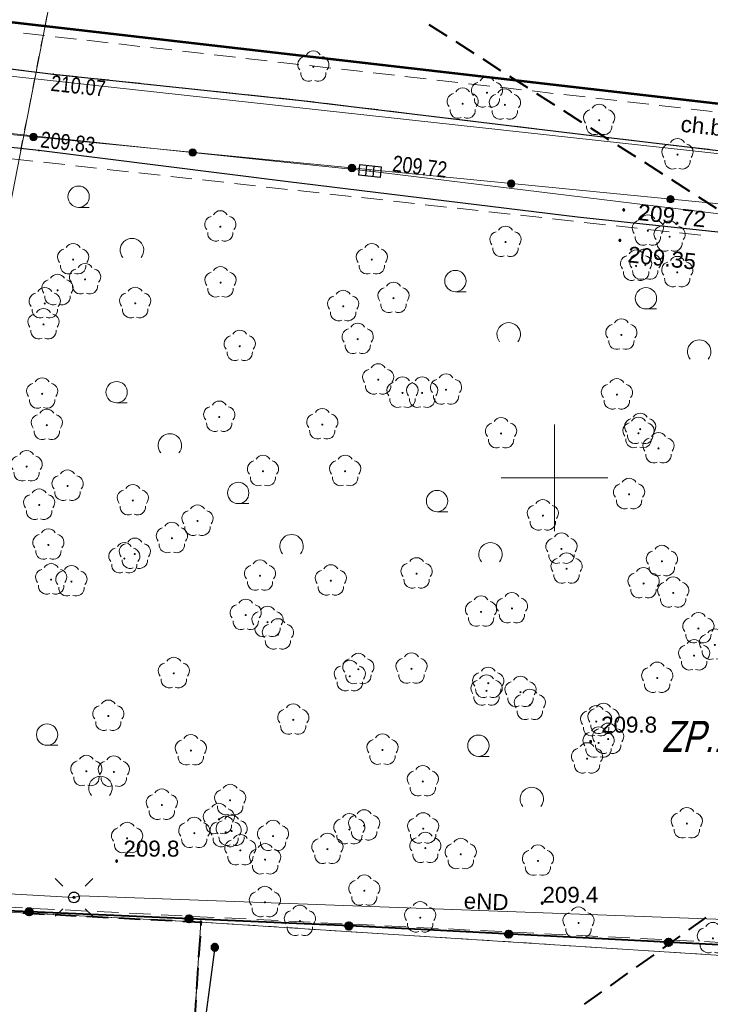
# Model space of a CAD drawing. Header units: metres. Extents: x 7419414 to 7419803, y 5549484 to 5549731.
# Tile 9 of 102: x 7419475 to 7419507, y 5549525 to 5549571. Entities that reach past the tile are written whole.
import ezdxf

# ---------------------------------------------------------------- set-up
doc = ezdxf.new("R2010")
doc.units = ezdxf.units.M
doc.header["$MEASUREMENT"] = 0
doc.layers.get('0').update_dxf_attribs({"color": 250})
for name, color, linetype, lineweight in [('EGBU', 7, 'Continuous', 53), ('EGDE', 7, 'Continuous', 13), ('EGUG', 96, 'Continuous', 13), ('KTKR01', 18, 'Continuous', 30), ('KTOK05_01', 18, 'Continuous', 30), ('LINIE ROZGRANICZAJĄCE MPZP', 212, 'Continuous', 0), ('OBOP02_01', 96, 'Continuous', 13), ('OTKC', 7, 'Continuous', 13), ('OTKC_O', 7, 'Continuous', 13), ('OTOO', 7, 'Continuous', 30), ('OTRN_O', 7, 'Continuous', 13), ('OTRS_O', 7, 'Continuous', 13), ('PTTL04', 250, 'Continuous', 0), ('PTTL05', 18, 'Continuous', 13), ('RTPW02', 250, 'Continuous', 0), ('SUEP', 1, 'Continuous', 13), ('SUEP_O', 1, 'Continuous', 13), ('SUNP', 7, 'Continuous', 13), ('SUPK_01', 250, 'Continuous', 0), ('TABELA', 8, 'Continuous', 0), ('UEEPA_512', 250, 'Continuous', 0)]:
    doc.layers.add(name, color=color, linetype=linetype, lineweight=lineweight)
doc.styles.add('Arial', font='arial.ttf')

# ---------------------------------------------------------------- blocks, each defined once
blk = doc.blocks.new('OBOP02_01_1')
at = {"layer": 'OBOP02_01', "linetype": 'Continuous', "lineweight": 13}
h = blk.add_hatch(color=96, dxfattribs=at)
edge = h.paths.add_edge_path()
edge.add_arc((0, 0), 0.005, 0, 360)
at = {"layer": 'OBOP02_01', "color": 96, "linetype": 'Continuous', "lineweight": 13}
for centre, start, end in [((-0.0357, 0.0116), 102.1471, 221.8529), ((0, 0.0375), 30.1471, 149.8529), ((0.0357, 0.0116), 318.1471, 77.8529), ((-0.022, -0.0303), 174.1472, 293.8529), ((0.022, -0.0303), 246.1471, 5.8529)]:
    blk.add_arc(centre, 0.0375, start, end, dxfattribs=at)
blk = doc.blocks.new('RTPW02')
at = {"layer": 'RTPW02', "linetype": 'Continuous', "lineweight": 13}
h = blk.add_hatch(color=250, dxfattribs=at)
edge = h.paths.add_edge_path()
edge.add_arc((0, 0), 0.0045, 0, 360)
blk = doc.blocks.new('PTTL04_01')
at = {"layer": 'PTTL04', "color": 250, "linetype": 'Continuous', "lineweight": 13}
blk.add_line((-0.125, 0.075), (-0.075, 0.075), dxfattribs=at)
blk.add_arc((0.125, -0.125), 0.055, 320.4788, 219.5212, dxfattribs=at)
at = {"color": 250, "linetype": 'Continuous', "lineweight": 13}
blk.add_wipeout([(-0.075, 0.125), (-0.0751, 0.1281), (-0.0754, 0.1313), (-0.0759, 0.1344), (-0.0766, 0.1374), (-0.0774, 0.1405), (-0.0785, 0.1434), (-0.0798, 0.1463), (-0.0812, 0.1491), (-0.0828, 0.1518), (-0.0845, 0.1544), (-0.0865, 0.1569), (-0.0886, 0.1592), (-0.0908, 0.1614), (-0.0931, 0.1635), (-0.0956, 0.1655), (-0.0982, 0.1672), (-0.1009, 0.1688), (-0.1037, 0.1702), (-0.1066, 0.1715), (-0.1095, 0.1726), (-0.1126, 0.1734), (-0.1156, 0.1741), (-0.1187, 0.1746), (-0.1219, 0.1749), (-0.125, 0.175), (-0.1281, 0.1749), (-0.1313, 0.1746), (-0.1344, 0.1741), (-0.1374, 0.1734), (-0.1405, 0.1726), (-0.1434, 0.1715), (-0.1463, 0.1702), (-0.1491, 0.1688), (-0.1518, 0.1672), (-0.1544, 0.1655), (-0.1569, 0.1635), (-0.1592, 0.1614), (-0.1614, 0.1592), (-0.1635, 0.1569), (-0.1655, 0.1544), (-0.1672, 0.1518), (-0.1688, 0.1491), (-0.1702, 0.1463), (-0.1715, 0.1434), (-0.1726, 0.1405), (-0.1734, 0.1374), (-0.1741, 0.1344), (-0.1746, 0.1313), (-0.1749, 0.1281), (-0.175, 0.125), (-0.1749, 0.1219), (-0.1746, 0.1187), (-0.1741, 0.1156), (-0.1734, 0.1126), (-0.1726, 0.1095), (-0.1715, 0.1066), (-0.1702, 0.1037), (-0.1688, 0.1009), (-0.1672, 0.0982), (-0.1655, 0.0956), (-0.1635, 0.0931), (-0.1614, 0.0908), (-0.1592, 0.0886), (-0.1569, 0.0865), (-0.1544, 0.0845), (-0.1518, 0.0828), (-0.1491, 0.0812), (-0.1463, 0.0798), (-0.1434, 0.0785), (-0.1405, 0.0774), (-0.1374, 0.0766), (-0.1344, 0.0759), (-0.1313, 0.0754), (-0.1281, 0.0751), (-0.125, 0.075), (-0.1219, 0.0751), (-0.1187, 0.0754), (-0.1156, 0.0759), (-0.1126, 0.0766), (-0.1095, 0.0774), (-0.1066, 0.0785), (-0.1037, 0.0798), (-0.1009, 0.0812), (-0.0982, 0.0828), (-0.0956, 0.0845), (-0.0931, 0.0865), (-0.0908, 0.0886), (-0.0886, 0.0908), (-0.0865, 0.0931), (-0.0845, 0.0956), (-0.0828, 0.0982), (-0.0812, 0.1009), (-0.0798, 0.1037), (-0.0785, 0.1066), (-0.0774, 0.1095), (-0.0766, 0.1126), (-0.0759, 0.1156), (-0.0754, 0.1187)], dxfattribs=at).dxf.layer = 'PTTL04'
at = {"layer": 'PTTL04', "color": 250, "linetype": 'Continuous', "lineweight": 13}
blk.add_circle((-0.125, 0.125), 0.05, dxfattribs=at)
blk = doc.blocks.new('RTPW02_1')
at = {"layer": 'RTPW02', "linetype": 'Continuous', "lineweight": 13}
h = blk.add_hatch(color=250, dxfattribs=at)
edge = h.paths.add_edge_path()
edge.add_arc((0, 0), 0.0045, 0, 360)

msp = doc.modelspace()

# ---------------------------------------------------------------- hatches: boundary and pattern name
at = {"linetype": 'Continuous'}
for points in [[(7419503.25, 5549562.515), (7419503.238, 5549562.517), (7419503.228, 5549562.521), (7419503.218, 5549562.528), (7419503.211, 5549562.537), (7419503.207, 5549562.548), (7419503.205, 5549562.56), (7419503.207, 5549562.572), (7419503.211, 5549562.582), (7419503.218, 5549562.592), (7419503.228, 5549562.599), (7419503.238, 5549562.603), (7419503.25, 5549562.605), (7419503.262, 5549562.603), (7419503.272, 5549562.599), (7419503.282, 5549562.592), (7419503.289, 5549562.582), (7419503.293, 5549562.572), (7419503.295, 5549562.56), (7419503.293, 5549562.548), (7419503.289, 5549562.537), (7419503.282, 5549562.528), (7419503.272, 5549562.521), (7419503.262, 5549562.517)], [(7419503.07, 5549561.085), (7419503.058, 5549561.087), (7419503.048, 5549561.091), (7419503.038, 5549561.098), (7419503.031, 5549561.107), (7419503.027, 5549561.118), (7419503.025, 5549561.13), (7419503.027, 5549561.142), (7419503.031, 5549561.152), (7419503.038, 5549561.162), (7419503.048, 5549561.169), (7419503.058, 5549561.173), (7419503.07, 5549561.175), (7419503.082, 5549561.173), (7419503.093, 5549561.169), (7419503.102, 5549561.162), (7419503.109, 5549561.152), (7419503.113, 5549561.142), (7419503.115, 5549561.13), (7419503.113, 5549561.118), (7419503.109, 5549561.107), (7419503.102, 5549561.098), (7419503.093, 5549561.091), (7419503.082, 5549561.087)], [(7419501.7, 5549537.595), (7419501.688, 5549537.597), (7419501.678, 5549537.601), (7419501.668, 5549537.608), (7419501.661, 5549537.618), (7419501.657, 5549537.628), (7419501.655, 5549537.64), (7419501.657, 5549537.652), (7419501.661, 5549537.663), (7419501.668, 5549537.672), (7419501.678, 5549537.679), (7419501.688, 5549537.683), (7419501.7, 5549537.685), (7419501.712, 5549537.683), (7419501.723, 5549537.679), (7419501.732, 5549537.672), (7419501.739, 5549537.663), (7419501.743, 5549537.652), (7419501.745, 5549537.64), (7419501.743, 5549537.628), (7419501.739, 5549537.618), (7419501.732, 5549537.608), (7419501.723, 5549537.601), (7419501.712, 5549537.597)], [(7419479.48, 5549531.995), (7419479.468, 5549531.997), (7419479.458, 5549532.001), (7419479.448, 5549532.008), (7419479.441, 5549532.018), (7419479.437, 5549532.028), (7419479.435, 5549532.04), (7419479.437, 5549532.052), (7419479.441, 5549532.062), (7419479.448, 5549532.072), (7419479.458, 5549532.079), (7419479.468, 5549532.083), (7419479.48, 5549532.085), (7419479.492, 5549532.083), (7419479.503, 5549532.079), (7419479.512, 5549532.072), (7419479.519, 5549532.062), (7419479.523, 5549532.052), (7419479.525, 5549532.04), (7419479.523, 5549532.028), (7419479.519, 5549532.018), (7419479.512, 5549532.008), (7419479.503, 5549532.001), (7419479.492, 5549531.997)], [(7419477.482, 5549530.295), (7419477.47, 5549530.296), (7419477.46, 5549530.3), (7419477.45, 5549530.306), (7419477.443, 5549530.314), (7419477.438, 5549530.324), (7419477.435, 5549530.334), (7419477.435, 5549530.346), (7419477.439, 5549530.358), (7419477.445, 5549530.369), (7419477.456, 5549530.378), (7419477.467, 5549530.383), (7419477.479, 5549530.385), (7419477.492, 5549530.383), (7419477.501, 5549530.38), (7419477.51, 5549530.373), (7419477.518, 5549530.364), (7419477.523, 5549530.353), (7419477.525, 5549530.341), (7419477.524, 5549530.332), (7419477.521, 5549530.321), (7419477.513, 5549530.31), (7419477.505, 5549530.302), (7419477.494, 5549530.297)], [(7419499.43, 5549530.025), (7419499.418, 5549530.027), (7419499.408, 5549530.031), (7419499.398, 5549530.038), (7419499.391, 5549530.048), (7419499.387, 5549530.058), (7419499.385, 5549530.07), (7419499.387, 5549530.082), (7419499.391, 5549530.093), (7419499.398, 5549530.102), (7419499.408, 5549530.109), (7419499.418, 5549530.113), (7419499.43, 5549530.115), (7419499.442, 5549530.113), (7419499.453, 5549530.109), (7419499.462, 5549530.102), (7419499.469, 5549530.093), (7419499.473, 5549530.082), (7419499.475, 5549530.07), (7419499.473, 5549530.058), (7419499.469, 5549530.048), (7419499.462, 5549530.038), (7419499.453, 5549530.031), (7419499.442, 5549530.027)], [(7419483.43, 5549529.135), (7419483.416, 5549529.137), (7419483.404, 5549529.144), (7419483.394, 5549529.154), (7419483.387, 5549529.166), (7419483.385, 5549529.18), (7419483.387, 5549529.194), (7419483.394, 5549529.206), (7419483.404, 5549529.216), (7419483.416, 5549529.223), (7419483.43, 5549529.225), (7419483.444, 5549529.223), (7419483.456, 5549529.216), (7419483.466, 5549529.206), (7419483.473, 5549529.194), (7419483.475, 5549529.18), (7419483.473, 5549529.166), (7419483.466, 5549529.154), (7419483.456, 5549529.144), (7419483.444, 5549529.137)], [(7419484.103, 5549527.826), (7419484.057, 5549527.827), (7419484.013, 5549527.838), (7419483.973, 5549527.861), (7419483.941, 5549527.894), (7419483.918, 5549527.933), (7419483.906, 5549527.977), (7419483.907, 5549528.023), (7419483.918, 5549528.067), (7419483.941, 5549528.107), (7419483.974, 5549528.139), (7419484.013, 5549528.162), (7419484.057, 5549528.174), (7419484.103, 5549528.173), (7419484.147, 5549528.162), (7419484.187, 5549528.139), (7419484.219, 5549528.106), (7419484.242, 5549528.067), (7419484.254, 5549528.023), (7419484.253, 5549527.977), (7419484.242, 5549527.933), (7419484.219, 5549527.893), (7419484.186, 5549527.861), (7419484.147, 5549527.838)]]:
    msp.add_hatch(color=0, dxfattribs=at).paths.add_polyline_path(points)
at = {"layer": 'KTOK05_01', "linetype": 'Continuous', "lineweight": 40}
h = msp.add_hatch(color=250, dxfattribs=at)
edge = h.paths.add_edge_path()
edge.add_arc((7419475.379, 5549529.667), 0.17, 0, 360)
h = msp.add_hatch(color=250, dxfattribs=at)
edge = h.paths.add_edge_path()
edge.add_arc((7419482.872, 5549529.335), 0.17, 0, 360)
h = msp.add_hatch(color=250, dxfattribs=at)
edge = h.paths.add_edge_path()
edge.add_arc((7419490.364, 5549529.002), 0.17, 0, 360)
h = msp.add_hatch(color=250, dxfattribs=at)
edge = h.paths.add_edge_path()
edge.add_arc((7419497.855, 5549528.617), 0.17, 0, 360)
h = msp.add_hatch(color=250, dxfattribs=at)
edge = h.paths.add_edge_path()
edge.add_arc((7419505.345, 5549528.232), 0.17, 0, 360)
at = {"layer": 'LINIE ROZGRANICZAJĄCE MPZP', "linetype": 'Continuous', "lineweight": 0}
h = msp.add_hatch(color=30, dxfattribs=at)
edge = h.paths.add_edge_path()
edge.add_arc((7419475.582, 5549565.978), 0.17, 0, 360)
h = msp.add_hatch(color=30, dxfattribs=at)
edge = h.paths.add_edge_path()
edge.add_arc((7419483.047, 5549565.248), 0.17, 0, 360)
h = msp.add_hatch(color=30, dxfattribs=at)
edge = h.paths.add_edge_path()
edge.add_arc((7419490.511, 5549564.518), 0.17, 0, 360)
h = msp.add_hatch(color=30, dxfattribs=at)
edge = h.paths.add_edge_path()
edge.add_arc((7419497.975, 5549563.788), 0.17, 0, 360)
h = msp.add_hatch(color=30, dxfattribs=at)
edge = h.paths.add_edge_path()
edge.add_arc((7419505.44, 5549563.058), 0.17, 0, 360)

# ---------------------------------------------------------------- linework, layer by layer
at = {"color": 150, "linetype": 'Continuous', "lineweight": 40}
for p, q in [((7419494.11, 5549571.252), (7419494.953, 5549570.713)), ((7419495.374, 5549570.443), (7419496.217, 5549569.905)), ((7419496.638, 5549569.635), (7419497.48, 5549569.097)), ((7419497.902, 5549568.827), (7419498.744, 5549568.289)), ((7419499.165, 5549568.019), (7419500.008, 5549567.48)), ((7419500.429, 5549567.211), (7419501.272, 5549566.672)), ((7419501.693, 5549566.403), (7419502.535, 5549565.864)), ((7419502.956, 5549565.595), (7419503.799, 5549565.056)), ((7419504.22, 5549564.787), (7419505.063, 5549564.248)), ((7419505.484, 5549563.979), (7419506.326, 5549563.44)), ((7419506.748, 5549563.171), (7419507.59, 5549562.632))]:
    msp.add_line(p, q, dxfattribs=at)
at = {"color": 0, "linetype": 'Continuous'}
for p, q in [((7419491.161, 5549564.149), (7419491.211, 5549564.646)), ((7419491.509, 5549564.114), (7419491.559, 5549564.611)), ((7419476.596, 5549531.224), (7419476.95, 5549530.87)), ((7419478.364, 5549531.224), (7419478.01, 5549530.87)), ((7419476.596, 5549529.456), (7419476.95, 5549529.81)), ((7419478.364, 5549529.456), (7419478.01, 5549529.81))]:
    msp.add_line(p, q, dxfattribs=at)
at = {"color": 0, "linetype": 'Continuous', "flags": 128}
for points in [[(7419491.833, 5549564.081), (7419490.838, 5549564.181), (7419490.887, 5549564.679), (7419491.882, 5549564.579), (7419491.833, 5549564.081)], [(7419503.205, 5549562.56), (7419503.207, 5549562.548), (7419503.211, 5549562.537), (7419503.218, 5549562.528), (7419503.228, 5549562.521), (7419503.238, 5549562.517), (7419503.25, 5549562.515), (7419503.262, 5549562.517), (7419503.272, 5549562.521), (7419503.282, 5549562.528), (7419503.289, 5549562.537), (7419503.293, 5549562.548), (7419503.295, 5549562.56), (7419503.293, 5549562.572), (7419503.289, 5549562.582), (7419503.282, 5549562.592), (7419503.272, 5549562.599), (7419503.262, 5549562.603), (7419503.25, 5549562.605), (7419503.238, 5549562.603), (7419503.228, 5549562.599), (7419503.218, 5549562.592), (7419503.211, 5549562.582), (7419503.207, 5549562.572), (7419503.205, 5549562.56)], [(7419503.025, 5549561.13), (7419503.027, 5549561.118), (7419503.031, 5549561.107), (7419503.038, 5549561.098), (7419503.048, 5549561.091), (7419503.058, 5549561.087), (7419503.07, 5549561.085), (7419503.082, 5549561.087), (7419503.093, 5549561.091), (7419503.102, 5549561.098), (7419503.109, 5549561.107), (7419503.113, 5549561.118), (7419503.115, 5549561.13), (7419503.113, 5549561.142), (7419503.109, 5549561.152), (7419503.102, 5549561.162), (7419503.093, 5549561.169), (7419503.082, 5549561.173), (7419503.07, 5549561.175), (7419503.058, 5549561.173), (7419503.048, 5549561.169), (7419503.038, 5549561.162), (7419503.031, 5549561.152), (7419503.027, 5549561.142), (7419503.025, 5549561.13)], [(7419501.655, 5549537.64), (7419501.657, 5549537.628), (7419501.661, 5549537.618), (7419501.668, 5549537.608), (7419501.678, 5549537.601), (7419501.688, 5549537.597), (7419501.7, 5549537.595), (7419501.712, 5549537.597), (7419501.723, 5549537.601), (7419501.732, 5549537.608), (7419501.739, 5549537.618), (7419501.743, 5549537.628), (7419501.745, 5549537.64), (7419501.743, 5549537.652), (7419501.739, 5549537.663), (7419501.732, 5549537.672), (7419501.723, 5549537.679), (7419501.712, 5549537.683), (7419501.7, 5549537.685), (7419501.688, 5549537.683), (7419501.678, 5549537.679), (7419501.668, 5549537.672), (7419501.661, 5549537.663), (7419501.657, 5549537.652), (7419501.655, 5549537.64)], [(7419479.435, 5549532.04), (7419479.437, 5549532.028), (7419479.441, 5549532.018), (7419479.448, 5549532.008), (7419479.458, 5549532.001), (7419479.468, 5549531.997), (7419479.48, 5549531.995), (7419479.492, 5549531.997), (7419479.503, 5549532.001), (7419479.512, 5549532.008), (7419479.519, 5549532.018), (7419479.523, 5549532.028), (7419479.525, 5549532.04), (7419479.523, 5549532.052), (7419479.519, 5549532.062), (7419479.512, 5549532.072), (7419479.503, 5549532.079), (7419479.492, 5549532.083), (7419479.48, 5549532.085), (7419479.468, 5549532.083), (7419479.458, 5549532.079), (7419479.448, 5549532.072), (7419479.441, 5549532.062), (7419479.437, 5549532.052), (7419479.435, 5549532.04)], [(7419477.48, 5549530.59), (7419477.545, 5549530.581), (7419477.605, 5549530.557), (7419477.657, 5549530.517), (7419477.697, 5549530.465), (7419477.721, 5549530.405), (7419477.73, 5549530.34), (7419477.721, 5549530.275), (7419477.697, 5549530.215), (7419477.657, 5549530.163), (7419477.605, 5549530.123), (7419477.545, 5549530.099), (7419477.48, 5549530.09), (7419477.415, 5549530.099), (7419477.355, 5549530.123), (7419477.303, 5549530.163), (7419477.263, 5549530.215), (7419477.239, 5549530.275), (7419477.23, 5549530.34), (7419477.239, 5549530.405), (7419477.263, 5549530.465), (7419477.303, 5549530.517), (7419477.355, 5549530.557), (7419477.415, 5549530.581), (7419477.48, 5549530.59)], [(7419477.479, 5549530.385), (7419477.492, 5549530.383), (7419477.501, 5549530.38), (7419477.51, 5549530.373), (7419477.518, 5549530.364), (7419477.523, 5549530.353), (7419477.525, 5549530.341), (7419477.524, 5549530.332), (7419477.521, 5549530.321), (7419477.513, 5549530.31), (7419477.505, 5549530.302), (7419477.494, 5549530.297), (7419477.482, 5549530.295), (7419477.47, 5549530.296), (7419477.46, 5549530.3), (7419477.45, 5549530.306), (7419477.443, 5549530.314), (7419477.438, 5549530.324), (7419477.435, 5549530.334), (7419477.435, 5549530.346), (7419477.439, 5549530.358), (7419477.445, 5549530.369), (7419477.456, 5549530.378), (7419477.467, 5549530.383), (7419477.479, 5549530.385)], [(7419499.385, 5549530.07), (7419499.387, 5549530.058), (7419499.391, 5549530.048), (7419499.398, 5549530.038), (7419499.408, 5549530.031), (7419499.418, 5549530.027), (7419499.43, 5549530.025), (7419499.442, 5549530.027), (7419499.453, 5549530.031), (7419499.462, 5549530.038), (7419499.469, 5549530.048), (7419499.473, 5549530.058), (7419499.475, 5549530.07), (7419499.473, 5549530.082), (7419499.469, 5549530.093), (7419499.462, 5549530.102), (7419499.453, 5549530.109), (7419499.442, 5549530.113), (7419499.43, 5549530.115), (7419499.418, 5549530.113), (7419499.408, 5549530.109), (7419499.398, 5549530.102), (7419499.391, 5549530.093), (7419499.387, 5549530.082), (7419499.385, 5549530.07)], [(7419483.43, 5549529.135), (7419483.444, 5549529.137), (7419483.456, 5549529.144), (7419483.466, 5549529.154), (7419483.473, 5549529.166), (7419483.475, 5549529.18), (7419483.473, 5549529.194), (7419483.466, 5549529.206), (7419483.456, 5549529.216), (7419483.444, 5549529.223), (7419483.43, 5549529.225), (7419483.416, 5549529.223), (7419483.404, 5549529.216), (7419483.394, 5549529.206), (7419483.387, 5549529.194), (7419483.385, 5549529.18), (7419483.387, 5549529.166), (7419483.394, 5549529.154), (7419483.404, 5549529.144), (7419483.416, 5549529.137), (7419483.43, 5549529.135)], [(7419484.103, 5549528.173), (7419484.057, 5549528.174), (7419484.013, 5549528.162), (7419483.974, 5549528.139), (7419483.941, 5549528.107), (7419483.918, 5549528.067), (7419483.907, 5549528.023), (7419483.906, 5549527.977), (7419483.918, 5549527.933), (7419483.941, 5549527.894), (7419483.973, 5549527.861), (7419484.013, 5549527.838), (7419484.057, 5549527.827), (7419484.103, 5549527.826), (7419484.147, 5549527.838), (7419484.186, 5549527.861), (7419484.219, 5549527.893), (7419484.242, 5549527.933), (7419484.253, 5549527.977), (7419484.254, 5549528.023), (7419484.242, 5549528.067), (7419484.219, 5549528.106), (7419484.187, 5549528.139), (7419484.147, 5549528.162), (7419484.103, 5549528.173)]]:
    msp.add_lwpolyline(points, close=True, dxfattribs=at)
at = {"layer": 'EGBU', "color": 250, "linetype": 'Continuous', "lineweight": 53, "flags": 128}
msp.add_lwpolyline([(7419468.83, 5549590.44), (7419466.71, 5549572.26), (7419552.96, 5549562.33), (7419554.97, 5549580.65), (7419468.83, 5549590.44)], close=True, dxfattribs=at)
at = {"layer": 'EGDE', "color": 250, "linetype": 'Continuous', "lineweight": 0, "flags": 128}
for points in [[(7419562.5, 5549640.55), (7419487.71, 5549630.61), (7419468.08, 5549529.97), (7419483.43, 5549529.18), (7419523.94, 5549526.59), (7419538.19, 5549526.4), (7419548.95, 5549525.8), (7419562.5, 5549640.55)], [(7419487.71, 5549630.61), (7419482.9, 5549629.97), (7419478.25, 5549627.12), (7419461.94, 5549530.29), (7419468.08, 5549529.97), (7419487.71, 5549630.61)]]:
    msp.add_lwpolyline(points, close=True, dxfattribs=at)
for points in [[(7419481.483, 5549499.28), (7419483.43, 5549529.18), (7419468.08, 5549529.97), (7419466.69, 5549505.4), (7419466.594, 5549500.049)], [(7419519.977, 5549497.29), (7419523.94, 5549526.59), (7419483.43, 5549529.18), (7419481.483, 5549499.28)]]:
    msp.add_lwpolyline(points, dxfattribs=at)
at = {"layer": 'EGUG', "color": 96, "linetype": 'Continuous', "lineweight": 13}
for p, q in [((7419476.124, 5549571.211), (7419476.22, 5549571.702)), ((7419476.22, 5549571.702), (7419476.124, 5549571.211)), ((7419475.933, 5549570.23), (7419476.028, 5549570.72)), ((7419476.028, 5549570.72), (7419475.933, 5549570.23)), ((7419475.741, 5549569.248), (7419475.837, 5549569.739)), ((7419475.837, 5549569.739), (7419475.741, 5549569.248)), ((7419475.55, 5549568.267), (7419475.646, 5549568.757)), ((7419475.646, 5549568.757), (7419475.55, 5549568.267)), ((7419475.358, 5549567.285), (7419475.454, 5549567.776)), ((7419475.454, 5549567.776), (7419475.358, 5549567.285)), ((7419475.167, 5549566.304), (7419475.263, 5549566.794)), ((7419475.263, 5549566.794), (7419475.167, 5549566.304)), ((7419474.975, 5549565.322), (7419475.071, 5549565.813)), ((7419475.071, 5549565.813), (7419474.975, 5549565.322)), ((7419475.006, 5549529.614), (7419475.505, 5549529.588)), ((7419475.505, 5549529.588), (7419475.006, 5549529.614)), ((7419476.005, 5549529.562), (7419476.504, 5549529.536)), ((7419476.504, 5549529.536), (7419476.005, 5549529.562)), ((7419477.003, 5549529.511), (7419477.503, 5549529.485)), ((7419477.503, 5549529.485), (7419477.003, 5549529.511)), ((7419478.002, 5549529.459), (7419478.501, 5549529.434)), ((7419478.501, 5549529.434), (7419478.002, 5549529.459)), ((7419479.001, 5549529.408), (7419479.5, 5549529.382)), ((7419479.5, 5549529.382), (7419479.001, 5549529.408)), ((7419479.999, 5549529.357), (7419480.499, 5549529.331)), ((7419480.499, 5549529.331), (7419479.999, 5549529.357)), ((7419480.998, 5549529.305), (7419481.497, 5549529.279)), ((7419481.497, 5549529.279), (7419480.998, 5549529.305)), ((7419481.997, 5549529.254), (7419482.496, 5549529.228)), ((7419482.496, 5549529.228), (7419481.997, 5549529.254)), ((7419482.995, 5549529.202), (7419483.43, 5549529.18)), ((7419483.43, 5549529.18), (7419482.995, 5549529.202)), ((7419483.43, 5549529.18), (7419483.382, 5549528.45)), ((7419483.382, 5549528.45), (7419483.43, 5549529.18)), ((7419483.43, 5549529.18), (7419483.975, 5549529.145)), ((7419483.975, 5549529.145), (7419483.43, 5549529.18)), ((7419484.474, 5549529.113), (7419484.973, 5549529.081)), ((7419484.973, 5549529.081), (7419484.474, 5549529.113)), ((7419485.472, 5549529.049), (7419485.971, 5549529.018)), ((7419485.971, 5549529.018), (7419485.472, 5549529.049)), ((7419486.47, 5549528.986), (7419486.969, 5549528.954)), ((7419486.969, 5549528.954), (7419486.47, 5549528.986)), ((7419487.468, 5549528.922), (7419487.967, 5549528.89)), ((7419487.967, 5549528.89), (7419487.468, 5549528.922)), ((7419488.466, 5549528.858), (7419488.965, 5549528.826)), ((7419488.965, 5549528.826), (7419488.466, 5549528.858)), ((7419489.464, 5549528.794), (7419489.963, 5549528.762)), ((7419489.963, 5549528.762), (7419489.464, 5549528.794)), ((7419490.462, 5549528.73), (7419490.961, 5549528.699)), ((7419490.961, 5549528.699), (7419490.462, 5549528.73)), ((7419491.46, 5549528.667), (7419491.959, 5549528.635)), ((7419491.959, 5549528.635), (7419491.46, 5549528.667)), ((7419492.458, 5549528.603), (7419492.957, 5549528.571)), ((7419492.957, 5549528.571), (7419492.458, 5549528.603)), ((7419493.456, 5549528.539), (7419493.955, 5549528.507)), ((7419493.955, 5549528.507), (7419493.456, 5549528.539)), ((7419494.454, 5549528.475), (7419494.953, 5549528.443)), ((7419494.953, 5549528.443), (7419494.454, 5549528.475)), ((7419495.452, 5549528.411), (7419495.951, 5549528.379)), ((7419495.951, 5549528.379), (7419495.452, 5549528.411)), ((7419496.45, 5549528.348), (7419496.949, 5549528.316)), ((7419496.949, 5549528.316), (7419496.45, 5549528.348)), ((7419497.448, 5549528.284), (7419497.947, 5549528.252)), ((7419497.947, 5549528.252), (7419497.448, 5549528.284)), ((7419498.446, 5549528.22), (7419498.945, 5549528.188)), ((7419498.945, 5549528.188), (7419498.446, 5549528.22)), ((7419499.444, 5549528.156), (7419499.943, 5549528.124)), ((7419499.943, 5549528.124), (7419499.444, 5549528.156)), ((7419483.35, 5549527.951), (7419483.317, 5549527.452)), ((7419483.317, 5549527.452), (7419483.35, 5549527.951)), ((7419500.442, 5549528.092), (7419500.941, 5549528.06)), ((7419500.941, 5549528.06), (7419500.442, 5549528.092)), ((7419501.44, 5549528.029), (7419501.939, 5549527.997)), ((7419501.939, 5549527.997), (7419501.44, 5549528.029)), ((7419502.438, 5549527.965), (7419502.937, 5549527.933)), ((7419502.937, 5549527.933), (7419502.438, 5549527.965)), ((7419503.436, 5549527.901), (7419503.934, 5549527.869)), ((7419503.934, 5549527.869), (7419503.436, 5549527.901)), ((7419504.433, 5549527.837), (7419504.932, 5549527.805)), ((7419504.932, 5549527.805), (7419504.433, 5549527.837)), ((7419505.431, 5549527.773), (7419505.93, 5549527.741)), ((7419505.93, 5549527.741), (7419505.431, 5549527.773)), ((7419506.429, 5549527.71), (7419506.928, 5549527.678)), ((7419506.928, 5549527.678), (7419506.429, 5549527.71)), ((7419483.285, 5549526.953), (7419483.252, 5549526.454)), ((7419483.252, 5549526.454), (7419483.285, 5549526.953)), ((7419483.22, 5549525.955), (7419483.187, 5549525.456)), ((7419483.187, 5549525.456), (7419483.22, 5549525.955))]:
    msp.add_line(p, q, dxfattribs=at)
at = {"layer": 'KTKR01', "color": 250, "linetype": 'Continuous', "lineweight": 30, "flags": 128}
msp.add_lwpolyline([(7419469.8, 5549569.74), (7419476.51, 5549568.92), (7419488.14, 5549567.69), (7419501.76, 5549566.04), (7419514.66, 5549564.52), (7419534.43, 5549562.26), (7419545.6, 5549561.05), (7419552.41, 5549560.29), (7419554.45, 5549561.23), (7419555, 5549562.41), (7419555.54, 5549566.09), (7419557.1, 5549580.46), (7419556.31, 5549582.24), (7419554.92, 5549583.34), (7419552.95, 5549583.97), (7419551.07, 5549584.17), (7419548.99, 5549583.57), (7419547.91, 5549582)], dxfattribs=at)
at = {"layer": 'KTOK05_01', "color": 250, "linetype": 'Continuous', "lineweight": 40, "flags": 128}
msp.add_lwpolyline([(7419524.07, 5549527.27), (7419490.41, 5549529), (7419469.69, 5549529.92), (7419467.87, 5549514.97)], dxfattribs=at)
at = {"layer": 'KTOK05_01', "color": 250, "linetype": 'Continuous', "lineweight": 40}
for centre, radius in [((7419475.379, 5549529.667), 0.175), ((7419475.379, 5549529.667), 0.17), ((7419482.872, 5549529.335), 0.175), ((7419482.872, 5549529.335), 0.17), ((7419490.364, 5549529.002), 0.175), ((7419490.364, 5549529.002), 0.17), ((7419497.855, 5549528.617), 0.175), ((7419497.855, 5549528.617), 0.17), ((7419505.345, 5549528.232), 0.175), ((7419505.345, 5549528.232), 0.17)]:
    msp.add_circle(centre, radius, dxfattribs=at)
at = {"layer": 'LINIE ROZGRANICZAJĄCE MPZP', "color": 212, "linetype": 'Continuous', "lineweight": 40}
for p, q in [((7419475.094, 5549529.611), (7419476.092, 5549529.559)), ((7419476.592, 5549529.533), (7419477.59, 5549529.482)), ((7419478.09, 5549529.456), (7419479.088, 5549529.404)), ((7419479.588, 5549529.378), (7419480.586, 5549529.327)), ((7419481.086, 5549529.301), (7419482.084, 5549529.25)), ((7419483.388, 5549528.529), (7419483.323, 5549527.531)), ((7419483.29, 5549527.032), (7419483.225, 5549526.034)), ((7419483.193, 5549525.535), (7419483.128, 5549524.537))]:
    msp.add_line(p, q, dxfattribs=at)
at = {"layer": 'LINIE ROZGRANICZAJĄCE MPZP', "color": 1, "linetype": 'Continuous', "lineweight": 40}
for p, q in [((7419506.299, 5549528.813), (7419507.113, 5549529.393)), ((7419505.078, 5549527.942), (7419505.892, 5549528.522)), ((7419503.856, 5549527.071), (7419504.671, 5549527.652)), ((7419502.635, 5549526.201), (7419503.449, 5549526.781)), ((7419501.413, 5549525.33), (7419502.228, 5549525.91))]:
    msp.add_line(p, q, dxfattribs=at)
at = {"layer": 'LINIE ROZGRANICZAJĄCE MPZP', "color": 212, "linetype": 'Continuous', "lineweight": 40, "flags": 128}
msp.add_lwpolyline([(7419482.584, 5549529.224), (7419483.43, 5549529.18), (7419483.42, 5549529.028)], dxfattribs=at)
at = {"layer": 'LINIE ROZGRANICZAJĄCE MPZP', "color": 30, "linetype": 'Continuous', "lineweight": 0}
for centre, radius in [((7419475.582, 5549565.978), 0.175), ((7419475.582, 5549565.978), 0.17), ((7419483.047, 5549565.248), 0.175), ((7419483.047, 5549565.248), 0.17), ((7419490.511, 5549564.518), 0.175), ((7419490.511, 5549564.518), 0.17), ((7419497.975, 5549563.788), 0.175), ((7419497.975, 5549563.788), 0.17), ((7419505.44, 5549563.058), 0.175), ((7419505.44, 5549563.058), 0.17)]:
    msp.add_circle(centre, radius, dxfattribs=at)
at = {"layer": 'OTKC', "color": 250, "linetype": 'Continuous', "lineweight": 13}
for p, q in [((7419475.109, 5549570.844), (7419476.103, 5549570.731)), ((7419476.599, 5549570.674), (7419477.593, 5549570.561)), ((7419478.09, 5549570.505), (7419479.083, 5549570.392)), ((7419479.58, 5549570.335), (7419480.574, 5549570.222)), ((7419481.071, 5549570.166), (7419482.064, 5549570.053)), ((7419482.561, 5549569.997), (7419483.555, 5549569.884)), ((7419484.051, 5549569.827), (7419485.045, 5549569.714)), ((7419475.14, 5549569.087), (7419474.148, 5549569.209)), ((7419485.542, 5549569.658), (7419486.535, 5549569.545)), ((7419487.032, 5549569.488), (7419488.026, 5549569.375)), ((7419488.523, 5549569.319), (7419489.516, 5549569.206)), ((7419476.51, 5549568.92), (7419475.637, 5549569.027)), ((7419477.601, 5549568.805), (7419476.51, 5549568.92)), ((7419479.093, 5549568.647), (7419478.099, 5549568.752)), ((7419490.013, 5549569.149), (7419491.007, 5549569.036)), ((7419491.503, 5549568.98), (7419492.497, 5549568.867)), ((7419492.994, 5549568.81), (7419493.987, 5549568.697)), ((7419480.585, 5549568.489), (7419479.59, 5549568.594)), ((7419482.076, 5549568.331), (7419481.082, 5549568.436)), ((7419494.484, 5549568.641), (7419495.478, 5549568.528)), ((7419495.975, 5549568.471), (7419496.968, 5549568.359)), ((7419497.465, 5549568.302), (7419498.459, 5549568.189)), ((7419483.568, 5549568.174), (7419482.574, 5549568.279)), ((7419485.06, 5549568.016), (7419484.065, 5549568.121)), ((7419486.551, 5549567.858), (7419485.557, 5549567.963)), ((7419498.955, 5549568.133), (7419499.949, 5549568.02)), ((7419500.446, 5549567.963), (7419501.439, 5549567.85)), ((7419488.14, 5549567.69), (7419487.049, 5549567.805)), ((7419488.745, 5549567.617), (7419488.14, 5549567.69)), ((7419490.234, 5549567.436), (7419489.242, 5549567.557)), ((7419491.724, 5549567.256), (7419490.731, 5549567.376)), ((7419501.936, 5549567.794), (7419502.93, 5549567.681)), ((7419503.427, 5549567.624), (7419504.42, 5549567.511)), ((7419504.917, 5549567.455), (7419505.911, 5549567.342)), ((7419493.213, 5549567.075), (7419492.22, 5549567.196)), ((7419494.702, 5549566.895), (7419493.709, 5549567.015)), ((7419506.407, 5549567.285), (7419507.401, 5549567.172)), ((7419496.191, 5549566.715), (7419495.198, 5549566.835)), ((7419497.68, 5549566.534), (7419496.687, 5549566.655)), ((7419499.169, 5549566.354), (7419498.176, 5549566.474)), ((7419500.658, 5549566.173), (7419499.666, 5549566.294)), ((7419501.76, 5549566.04), (7419501.155, 5549566.113)), ((7419502.748, 5549565.924), (7419501.76, 5549566.04)), ((7419504.237, 5549565.748), (7419503.244, 5549565.865)), ((7419505.727, 5549565.573), (7419504.734, 5549565.69)), ((7419507.217, 5549565.397), (7419506.224, 5549565.514))]:
    msp.add_line(p, q, dxfattribs=at)
at = {"layer": 'OTOO', "color": 250, "linetype": 'Continuous', "lineweight": 30, "flags": 128}
msp.add_lwpolyline([(7419484.08, 5549528), (7419482.6, 5549516.89), (7419481.45, 5549507.67), (7419480.306, 5549499.341)], dxfattribs=at)
at = {"layer": 'PTTL05', "color": 250, "linetype": 'Continuous', "lineweight": 13}
for p, q in [((7419474.564, 5549564.954), (7419475.557, 5549564.843)), ((7419476.054, 5549564.788), (7419477.048, 5549564.678)), ((7419477.545, 5549564.623), (7419478.539, 5549564.512)), ((7419479.036, 5549564.457), (7419480.03, 5549564.347)), ((7419480.527, 5549564.292), (7419481.521, 5549564.181)), ((7419482.018, 5549564.126), (7419483.012, 5549564.016)), ((7419483.509, 5549563.96), (7419484.502, 5549563.85)), ((7419484.999, 5549563.795), (7419485.993, 5549563.685)), ((7419486.49, 5549563.629), (7419487.484, 5549563.519)), ((7419487.981, 5549563.464), (7419488.975, 5549563.353)), ((7419489.472, 5549563.298), (7419490.466, 5549563.188)), ((7419490.963, 5549563.133), (7419491.957, 5549563.022)), ((7419492.454, 5549562.967), (7419493.447, 5549562.857)), ((7419493.944, 5549562.802), (7419494.938, 5549562.691)), ((7419495.435, 5549562.636), (7419496.429, 5549562.526)), ((7419496.926, 5549562.47), (7419497.92, 5549562.36)), ((7419498.417, 5549562.305), (7419499.411, 5549562.195)), ((7419499.908, 5549562.139), (7419500.902, 5549562.029)), ((7419501.399, 5549561.974), (7419502.393, 5549561.863)), ((7419502.889, 5549561.808), (7419503.883, 5549561.698)), ((7419504.38, 5549561.643), (7419505.374, 5549561.532)), ((7419505.871, 5549561.477), (7419506.865, 5549561.367)), ((7419475.068, 5549529.848), (7419474.069, 5549529.898)), ((7419476.566, 5549529.774), (7419475.567, 5549529.823)), ((7419478.064, 5549529.7), (7419477.065, 5549529.749)), ((7419479.562, 5549529.625), (7419478.563, 5549529.675)), ((7419481.06, 5549529.551), (7419480.062, 5549529.601)), ((7419482.559, 5549529.477), (7419481.56, 5549529.527)), ((7419484.057, 5549529.403), (7419483.058, 5549529.452)), ((7419485.555, 5549529.329), (7419484.556, 5549529.378)), ((7419487.053, 5549529.254), (7419486.054, 5549529.304)), ((7419488.551, 5549529.18), (7419487.552, 5549529.23)), ((7419490.049, 5549529.106), (7419489.051, 5549529.155)), ((7419491.547, 5549529.032), (7419490.549, 5549529.081)), ((7419493.046, 5549528.958), (7419492.047, 5549529.007)), ((7419494.544, 5549528.883), (7419493.545, 5549528.933)), ((7419496.042, 5549528.809), (7419495.043, 5549528.859)), ((7419497.54, 5549528.735), (7419496.541, 5549528.784)), ((7419499.038, 5549528.661), (7419498.04, 5549528.71)), ((7419500.536, 5549528.586), (7419499.538, 5549528.636)), ((7419502.035, 5549528.512), (7419501.036, 5549528.562)), ((7419503.533, 5549528.438), (7419502.534, 5549528.488)), ((7419505.031, 5549528.364), (7419504.032, 5549528.413)), ((7419506.529, 5549528.29), (7419505.53, 5549528.339)), ((7419508.027, 5549528.215), (7419507.029, 5549528.265))]:
    msp.add_line(p, q, dxfattribs=at)
at = {"layer": 'SUPK_01', "color": 36, "linetype": 'Continuous', "lineweight": 13, "flags": 128}
msp.add_lwpolyline([(7419459.6, 5549567.7), (7419491.36, 5549564.38), (7419522.54, 5549560.56), (7419552.17, 5549557.35), (7419576.07, 5549554.93)], dxfattribs=at)
at = {"layer": 'UEEPA_512', "color": 250, "linetype": 'Continuous', "lineweight": 0}
for p, q in [((7419500, 5549552.5), (7419500, 5549547.5)), ((7419497.5, 5549550), (7419502.5, 5549550))]:
    msp.add_line(p, q, dxfattribs=at)

# ---------------------------------------------------------------- block references
at = {"layer": 'OBOP02_01', "color": 96, "linetype": 'Continuous', "lineweight": 13, "xscale": 10, "yscale": 10, "zscale": 10}
for p in [(7419488.7, 5549569.26), (7419496.84, 5549568.05), (7419495.7, 5549567.53), (7419497.68, 5549567.48), (7419502.1, 5549566.76), (7419505.77, 5549565.15), (7419484.34, 5549561.77), (7419504.38, 5549561.58), (7419505.4, 5549561.3), (7419497.71, 5549561.05), (7419477.44, 5549560.23), (7419491.44, 5549560.23), (7419503.83, 5549559.93), (7419504.26, 5549559.98), (7419478, 5549559.3), (7419505.76, 5549559.63), (7419476.71, 5549558.79), (7419484.35, 5549559.15), (7419492.46, 5549558.42), (7419476.11, 5549558.17), (7419480.35, 5549558.18), (7419490.1, 5549558.04), (7419476.05, 5549557.19), (7419490.78, 5549556.5), (7419503.14, 5549556.7), (7419485.25, 5549556.17), (7419491.74, 5549554.6), (7419475.99, 5549553.94), (7419492.88, 5549553.98), (7419493.8, 5549553.98), (7419494.92, 5549554.13), (7419502.93, 5549553.9), (7419484.29, 5549552.85), (7419476.21, 5549552.47), (7419489.12, 5549552.5), (7419497.5, 5549552.08), (7419503.94, 5549552.09), (7419504.02, 5549552.28), (7419504.88, 5549551.38), (7419475.26, 5549550.53), (7419486.34, 5549550.31), (7419490.19, 5549550.31), (7419477.18, 5549549.62), (7419503.5, 5549549.23), (7419475.85, 5549548.73), (7419480.24, 5549548.94), (7419499.46, 5549548.23), (7419483.27, 5549547.98), (7419476.28, 5549546.86), (7419482.07, 5549547.17), (7419480.33, 5549546.43), (7419500.33, 5549546.67), (7419479.84, 5549546.22), (7419505.04, 5549546.09), (7419486.2, 5549545.41), (7419493.54, 5549545.51), (7419500.57, 5549545.74), (7419476.41, 5549545.23), (7419477.36, 5549545.14), (7419489.52, 5549545.18), (7419504.18, 5549545.05), (7419505.57, 5549544.61), (7419485.53, 5549543.57), (7419496.56, 5549543.72), (7419498.01, 5549543.88), (7419486.55, 5549543.24), (7419487.04, 5549542.65), (7419506.75, 5549542.94), (7419507.52, 5549542.17), (7419506.55, 5549541.67), (7419482.16, 5549540.84), (7419490.81, 5549541.03), (7419493.3, 5549541.05), (7419490.41, 5549540.7), (7419496.9, 5549540.38), (7419504.82, 5549540.62), (7419496.82, 5549540.02), (7419498.41, 5549539.96), (7419498.85, 5549539.35), (7419479.09, 5549538.84), (7419487.76, 5549538.66), (7419501.96, 5549538.58), (7419502.3, 5549538.69), (7419502.07, 5549537.58), (7419502.52, 5549537.76), (7419482.96, 5549537.22), (7419491.94, 5549537.25), (7419501.53, 5549536.84), (7419478.06, 5549536.25), (7419479.35, 5549536.22), (7419493.83, 5549535.77), (7419484.8, 5549534.89), (7419481.6, 5549534.67), (7419484.27, 5549534), (7419484.59, 5549533.39), (7419484.87, 5549533.45), (7419490.39, 5549533.52), (7419491.08, 5549533.7), (7419493.85, 5549533.56), (7419506.21, 5549533.8), (7419479.97, 5549533.11), (7419483.12, 5549533.35), (7419486.81, 5549533.21), (7419485.28, 5549532.54), (7419489.36, 5549532.6), (7419493.95, 5549532.65), (7419486.44, 5549532.11), (7419495.61, 5549532.36), (7419499.23, 5549532.05), (7419491.09, 5549530.65), (7419486.43, 5549530.11), (7419493.71, 5549529.39), (7419488.07, 5549529.23), (7419501.13, 5549529.14), (7419507.43, 5549528.42)]:
    msp.add_blockref('OBOP02_01_1', p, dxfattribs=at)
at = {"layer": 'RTPW02', "color": 250, "linetype": 'Continuous', "lineweight": 13, "xscale": 10, "yscale": 10, "zscale": 10}
for name, p in [('RTPW02_1', (7419476.51, 5549568.92)), ('RTPW02_1', (7419475.84, 5549565.34)), ('RTPW02', (7419491.36, 5549564.38))]:
    msp.add_blockref(name, p, dxfattribs=at)

# ---------------------------------------------------------------- texts
at = {"layer": 'OTKC_O', "color": 250, "linetype": 'Continuous', "lineweight": 0, "style": 'Arial'}
msp.add_text('ch.bt.', height=0.75, rotation=353.7702, dxfattribs=at).set_placement((7419505.89, 5549566.226))
at = {"layer": 'OTRN_O', "color": 250, "linetype": 'Continuous', "lineweight": 0, "style": 'Arial'}
for s, p in [('209.8', (7419502.19, 5549538.06)), ('209.8', (7419479.8, 5549532.25)), ('209.4', (7419499.441, 5549530.086))]:
    msp.add_text(s, height=0.75, rotation=359.9998, dxfattribs=at).set_placement(p)
at = {"layer": 'OTRS_O', "color": 250, "linetype": 'Continuous', "lineweight": 0, "style": 'Arial'}
for s, rotation, p in [('209.72', 353.6754, (7419503.87, 5549562.09)), ('209.35', 353.6596, (7419503.41, 5549560.11))]:
    msp.add_text(s, height=0.75, rotation=rotation, dxfattribs=at).set_placement(p)
at = {"layer": 'RTPW02', "color": 250, "linetype": 'Continuous', "lineweight": 13, "style": 'Arial', "width": 0.8}
for s, rotation, p in [('210.07', 353.7702, (7419476.366, 5549568.14)), ('209.83', 353.7702, (7419475.88, 5549565.491)), ('209.72', 353.0152, (7419492.376, 5549564.371))]:
    msp.add_text(s, height=0.75, rotation=rotation, dxfattribs=at).set_placement(p)
at = {"layer": 'SUEP_O', "color": 1, "linetype": 'Continuous', "lineweight": 0, "style": 'Arial'}
msp.add_text('eND', height=0.75, rotation=357.748, dxfattribs=at).set_placement((7419495.741, 5549529.813))
at = {"layer": 'TABELA', "color": 212, "linetype": 'Continuous', "lineweight": 13, "insert": (7419507.115, 5549537.875), "char_height": 1.45547, "attachment_point": 5, "rotation": 359.975, "line_spacing_factor": 0.6, "style": 'Arial'}
msp.add_mtext('\\FOTTAWA_1250;\\Q15;\\H1x;\\W0.800128;ZP.16', dxfattribs=at)

# ---------------------------------------------------------------- next in the draw order: block references
at = {"layer": 'PTTL04', "color": 250, "linetype": 'Continuous', "lineweight": 13, "xscale": 10, "yscale": 10, "zscale": 10}
for p in [(7419478.948, 5549561.924), (7419496.608, 5549557.974), (7419505.54, 5549557.167), (7419480.726, 5549552.766), (7419486.428, 5549548.045), (7419495.752, 5549547.664), (7419477.472, 5549536.716), (7419497.689, 5549536.199)]:
    msp.add_blockref('PTTL04_01', p, dxfattribs=at)

# ---------------------------------------------------------------- next in the draw order: linework, layer by layer
at = {"layer": 'KTKR01', "color": 250, "linetype": 'Continuous', "lineweight": 30, "flags": 128}
msp.add_lwpolyline([(7419511.76, 5549561.07), (7419501.08, 5549562.21), (7419487.52, 5549563.87), (7419475.84, 5549565.34), (7419459.15, 5549567.16), (7419461.02, 5549588.09), (7419461.83, 5549598.24), (7419467.04, 5549597.69), (7419477.13, 5549596.53), (7419479.54, 5549596.77), (7419480.61, 5549597.1), (7419481.38, 5549597.54), (7419482.83, 5549598.78), (7419484.07, 5549600.45), (7419484.63, 5549601.73), (7419484.8, 5549602.82), (7419485.63, 5549609.34), (7419486.93, 5549619.84), (7419488.11, 5549628.87)], dxfattribs=at)
at = {"layer": 'LINIE ROZGRANICZAJĄCE MPZP', "color": 30, "linetype": 'Continuous', "lineweight": 0, "flags": 128}
msp.add_lwpolyline([(7419456.921, 5549567.803), (7419556.904, 5549558.025), (7419612.569, 5549569.414)], dxfattribs=at)
at = {"layer": 'SUEP', "color": 1, "linetype": 'Continuous', "lineweight": 13, "flags": 128}
msp.add_lwpolyline([(7419486.74, 5549619.28), (7419485.38, 5549608.85), (7419464.71, 5549611.47), (7419462.9, 5549609.55), (7419462.11, 5549605.64), (7419462.21, 5549604.72), (7419457.94, 5549561.27), (7419455.92, 5549532.51), (7419456.83, 5549531.51), (7419477.48, 5549530.34), (7419477.78, 5549530.42), (7419510.12, 5549529.23), (7419514.73, 5549530.14)], dxfattribs=at)
at = {"layer": 'SUNP', "color": 250, "linetype": 'Continuous', "lineweight": 13}
msp.add_line((7419466.96, 5549569.64), (7419551.88, 5549560.37), dxfattribs=at)

doc.saveas('drawing.dxf')
